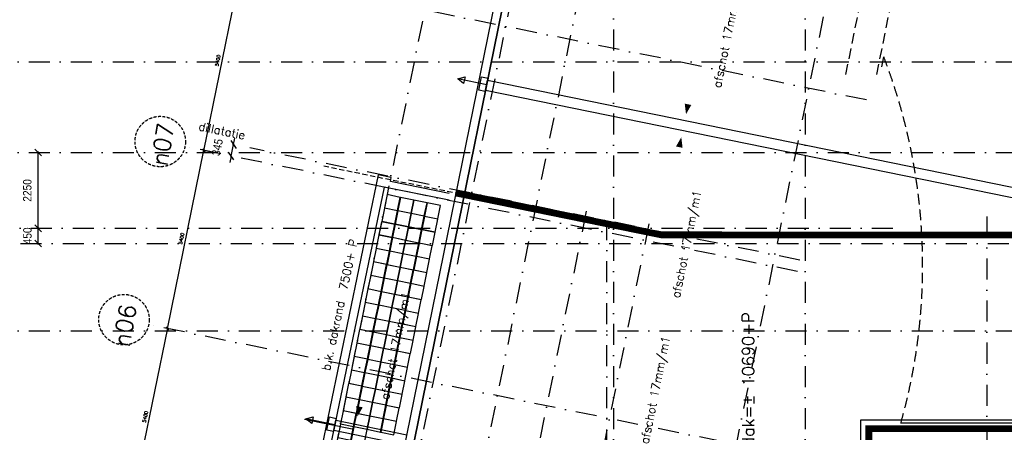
# Model space of a CAD drawing. Extents: x -161991 to 132574, y -998 to 324384.
# Tile 5 of 50: x -122015 to -92744, y 90188 to 102446. Entities that reach past the tile are written whole.
import ezdxf
from ezdxf.enums import TextEntityAlignment as Align

# ---------------------------------------------------------------- set-up
doc = ezdxf.new("R2010")
doc.units = 0
doc.header["$LTSCALE"] = 50
doc.header["$MEASUREMENT"] = 0
doc.header["$PDSIZE"] = -1
for name, pattern in [('DASHDOT', [25, 12.5, -6.25, 0, -6.25]), ('DD1', [2.66667, 1.66667, -0.5, 0, -0.5]), ('HIDDEN', [9.375, 6.25, -3.125])]:
    doc.linetypes.add(name, pattern=pattern)
doc.layers.get('0').update_dxf_attribs({"linetype": 'CONTINUOUS'})
doc.layers.get('DEFPOINTS').update_dxf_attribs({"linetype": 'CONTINUOUS'})
for name, color, linetype in [('_BRANDCOMPART', 6, 'DASHDOT'), ('A--01A1_ACEER', 1, 'CONTINUOUS'), ('A--L21--', 3, 'CONTINUOUS'), ('A--L27-A2-_DAKEN', 2, 'CONTINUOUS'), ('A--L27A010_OPPERVL-DAK2E', 1, 'CONTINUOUS'), ('A--L27A1_DAKEN', 1, 'CONTINUOUS'), ('A--M$1A-_F123-', 1, 'CONTINUOUS'), ('A--T01A-25_TEKST', 2, 'CONTINUOUS'), ('A--T01A-35_TEKST', 3, 'CONTINUOUS'), ('BETONTEGELS', 1, 'CONTINUOUS'), ('STRAMIEN', 1, 'DD1')]:
    doc.layers.add(name, color=color, linetype=linetype)
doc.styles.add('CITYBLEU', font='txt', dxfattribs={"width": 0.9})
doc.styles.add('HIEMSTRA', font='romans.shx')
doc.linetypes.add('ZIGZAG', pattern='A,0.0001,-0.2,[131,ltypeshp.shx,S=0.2,R=0,X=-0.2,Y=0],-0.4,[131,ltypeshp.shx,S=0.2,R=180,X=0.2,Y=0],-0.2', length=0.8001)
doc.dimstyles.get("Standard").update_dxf_attribs({"dimscale": 40, "dimtxt": 2.5, "dimasz": 2, "dimexe": 0.3, "dimexo": 0.3, "dimgap": 2, "dimtad": 1, "dimdec": 0, "dimzin": 0, "dimdsep": 46, "dimtxsty": 'HIEMSTRA', "dimblk1": 'OBLIQUE', "dimblk2": 'OBLIQUE', "dimsah": 1, "dimcen": 0.09, "dimdle": 0.3, "dimclrd": 2, "dimclre": 2, "dimclrt": 3, "dimadec": 0, "dimazin": 0, "dimtfac": 1, "dimtdec": 4, "dimtofl": 0, "dimtmove": 2, "dimatfit": 3, "dimldrblk": 'OBLIQUE', "dimfxl": 0, "dimtvp": 625, "dimtolj": 1, "dimtzin": 0, "dimarcsym": 0})

# ---------------------------------------------------------------- blocks, each defined once
blk = doc.blocks.new('_OBLIQUE')
at = {"color": 0, "linetype": 'ByBlock'}
blk.add_line((-0.5, -0.5), (0.5, 0.5), dxfattribs=at)
blk = doc.blocks.new('*D174')
at = {"color": 2, "linetype": 'ByBlock'}
for p, q in [((-65670, 5169), (-64587, 10484)), ((-64352, 10424), (-64601, 10474)), ((-65430, 5132), (-65679, 5183))]:
    blk.add_line(p, q, dxfattribs=at)
at = {"layer": 'DEFPOINTS', "color": 0, "linetype": 'ByBlock'}
for p in [(-64590, 10472), (-64340, 10421), (-65418, 5130)]:
    blk.add_point(p, dxfattribs=at)
at = {"color": 2, "linetype": 'ByBlock', "xscale": 80, "yscale": 80, "zscale": 80}
for p, rotation in [((-64590, 10472), 78.48629033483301), ((-65667, 5181), 258.486290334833)]:
    blk.add_blockref('_OBLIQUE', p, dxfattribs=dict(at, rotation=rotation))
at = {"color": 3, "linetype": 'ByBlock', "insert": (-65256, 7852), "char_height": 100, "attachment_point": 5, "rotation": 78.4863, "style": 'HIEMSTRA'}
blk.add_mtext('\\A1;5400', dxfattribs=at)
blk = doc.blocks.new('*D175')
at = {"color": 2, "linetype": 'ByBlock'}
for p, q in [((-64592, 10460), (-63509, 15775)), ((-63274, 15715), (-63523, 15766)), ((-64352, 10424), (-64601, 10474))]:
    blk.add_line(p, q, dxfattribs=at)
at = {"layer": 'DEFPOINTS', "color": 0, "linetype": 'ByBlock'}
for p in [(-63512, 15763), (-63262, 15713), (-64340, 10421)]:
    blk.add_point(p, dxfattribs=at)
at = {"color": 2, "linetype": 'ByBlock', "xscale": 80, "yscale": 80, "zscale": 80}
for p, rotation in [((-63512, 15763), 78.48629033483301), ((-64590, 10472), 258.486290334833)]:
    blk.add_blockref('_OBLIQUE', p, dxfattribs=dict(at, rotation=rotation))
at = {"color": 3, "linetype": 'ByBlock', "insert": (-64178, 13144), "char_height": 100, "attachment_point": 5, "rotation": 78.4863, "style": 'HIEMSTRA'}
blk.add_mtext('\\A1;5400', dxfattribs=at)
blk = doc.blocks.new('*D176')
at = {"color": 2, "linetype": 'ByBlock'}
for p, q in [((-63514, 15752), (-62431, 21066)), ((-62196, 21006), (-62446, 21057)), ((-63274, 15715), (-63523, 15766))]:
    blk.add_line(p, q, dxfattribs=at)
at = {"layer": 'DEFPOINTS', "color": 0, "linetype": 'ByBlock'}
for p in [(-62434, 21055), (-62185, 21004), (-63262, 15713)]:
    blk.add_point(p, dxfattribs=at)
at = {"color": 2, "linetype": 'ByBlock', "xscale": 80, "yscale": 80, "zscale": 80}
for p, rotation in [((-62434, 21055), 78.48629033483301), ((-63512, 15763), 258.486290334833)]:
    blk.add_blockref('_OBLIQUE', p, dxfattribs=dict(at, rotation=rotation))
at = {"color": 3, "linetype": 'ByBlock', "insert": (-63100, 18435), "char_height": 100, "attachment_point": 5, "rotation": 78.4863, "style": 'HIEMSTRA'}
blk.add_mtext('\\A1;5400', dxfattribs=at)
blk = doc.blocks.new('HULP0203')
at = {"layer": 'A--L21--', "color": 8, "linetype": 'HIDDEN'}
blk.add_line((32109, 50271), (34995, 64438), dxfattribs=at)
at = {"layer": 'A--L21--', "color": 8}
for p, q in [((32257, 50497), (32317, 50790)), ((37596, 39907), (32824, 39907))]:
    blk.add_line(p, q, dxfattribs=at)
at = {"layer": 'A--L21--', "color": 8, "linetype": 'HIDDEN'}
blk.add_lwpolyline([(31191, 50271), (34034, 64230)], dxfattribs=at)
blk.add_lwpolyline([(32317, 50790, -0.162537), (32824, 39907, -0.162537)], format="xyb", dxfattribs=at)
blk = doc.blocks.new('*D249')
at = {"color": 1, "linetype": 'ByBlock'}
for p, q in [((-62632, 15936), (-62592, 16132)), ((-62701, 15598), (-62632, 15936)), ((-62636, 15937), (-62662, 15942)), ((-62701, 15598), (-62741, 15402)), ((-62705, 15599), (-62731, 15604))]:
    blk.add_line(p, q, dxfattribs=at)
at = {"layer": 'DEFPOINTS', "color": 0, "linetype": 'ByBlock'}
for p in [(-62632, 15936), (-62607, 15931), (-62675, 15593)]:
    blk.add_point(p, dxfattribs=at)
at = {"color": 1, "linetype": 'ByBlock', "xscale": 200, "yscale": 200, "zscale": 200}
for p, rotation in [((-62632, 15936), 258.4862903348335), ((-62701, 15598), 78.48629033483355)]:
    blk.add_blockref('_OBLIQUE', p, dxfattribs=dict(at, rotation=rotation))
at = {"color": 3, "linetype": 'ByBlock', "insert": (-63113, 15858), "char_height": 250, "attachment_point": 5, "rotation": 78.4863, "style": 'CITYBLEU'}
blk.add_mtext('\\A1;345', dxfattribs=at)
blk = doc.blocks.new('*D268')
at = {"color": 1, "linetype": 'ByBlock'}
for p, q in [((-68436, 12970), (-68436, 13480)), ((-68427, 13450), (-68466, 13450)), ((-68427, 13000), (-68466, 13000))]:
    blk.add_line(p, q, dxfattribs=at)
at = {"layer": 'DEFPOINTS', "color": 0, "linetype": 'ByBlock'}
for p in [(-68436, 13450), (-68397, 13450), (-68397, 13000)]:
    blk.add_point(p, dxfattribs=at)
at = {"color": 1, "linetype": 'ByBlock', "xscale": 200, "yscale": 200, "zscale": 200}
for p, rotation in [((-68436, 13450), 90), ((-68436, 13000), 270)]:
    blk.add_blockref('_OBLIQUE', p, dxfattribs=dict(at, rotation=rotation))
at = {"color": 3, "linetype": 'ByBlock', "insert": (-68757, 13225), "char_height": 250, "attachment_point": 5, "rotation": 90, "style": 'CITYBLEU'}
blk.add_mtext('\\A1;450', dxfattribs=at)
blk = doc.blocks.new('*D269')
at = {"color": 1, "linetype": 'ByBlock'}
for p, q in [((-67296, 15700), (-67348, 15700)), ((-67318, 13420), (-67318, 15730)), ((-67296, 13450), (-67348, 13450))]:
    blk.add_line(p, q, dxfattribs=at)
at = {"layer": 'DEFPOINTS', "color": 0, "linetype": 'ByBlock'}
for p in [(-67318, 15700), (-67266, 15700), (-67266, 13450)]:
    blk.add_point(p, dxfattribs=at)
at = {"color": 1, "linetype": 'ByBlock', "xscale": 200, "yscale": 200, "zscale": 200}
for p, rotation in [((-67318, 15700), 90), ((-67318, 13450), 270)]:
    blk.add_blockref('_OBLIQUE', p, dxfattribs=dict(at, rotation=rotation))
at = {"color": 3, "linetype": 'ByBlock', "insert": (-67643, 14575), "char_height": 250, "attachment_point": 5, "rotation": 90, "style": 'CITYBLEU'}
blk.add_mtext('\\A1;2250', dxfattribs=at)
blk = doc.blocks.new('STRAM_000')
at = {"layer": 'STRAMIEN', "color": 40, "linetype": 'DASHDOT'}
for p, q in [((-38386.237, 89008.057), (-62761.807, -30655.13)), ((-46284.011, 72280.565), (-67073.319, -29777.141)), ((-43883.366, 71791.277), (-64672.567, -30265.905)), ((-34868.498, 69954.935), (-55807.4, -32837.155)), ((-43816.151, 17262.186), (-62996.016, 21169.153)), ((-45863.103, 12168.257), (-64073.869, 15877.818)), ((-45794.24, 12506.315), (-62148.915, 15837.787)), ((-69907.483, 13450), (-43022.45, 13450)), ((-46940.956, 6876.922), (-65151.722, 10586.482))]:
    blk.add_line(p, q, dxfattribs=at)
at = {"layer": 'STRAMIEN', "color": 8, "linetype": 'DASHDOT'}
for p, q in [((-51334.938, 28110.192), (-51334.938, -9050)), ((-45634.938, 28110.192), (-45634.938, -9050)), ((-69969.041, 18400), (2000, 18400)), ((-69969.041, 15700), (2000, 15700)), ((-52143.28, 13957.807), (-60650.747, -27806.575)), ((-40234.938, 13803.583), (-40234.938, -10291.459)), ((-50281.514, 13578.563), (-58903.371, -28747.375)), ((-108962.956, 13000), (2000, 13000)), ((-69969.041, 10400), (1959.398, 10400))]:
    blk.add_line(p, q, dxfattribs=at)
at = {"layer": 'STRAMIEN', "color": 8, "linetype": 'HIDDEN', "ltscale": 0.5}
blk.add_lwpolyline([(-19628.191, 24272), (-39039.938, 24272), (-39039.938, 13250), (-49921.043, 13250), (-59976.857, 15298.384)], dxfattribs=at)
at = {"layer": 'STRAMIEN', "color": 40, "linetype": 'DASHDOT'}
blk.add_lwpolyline([(-51533.858, 5601.818), (-51533.858, 13527.506)], dxfattribs=at)
at = {"layer": 'STRAMIEN'}
for centre in [(-64808.777, 16027.52), (-65886.63, 10736.184)]:
    blk.add_circle(centre, 750, dxfattribs=at)
at = {"layer": '_BRANDCOMPART'}
blk.add_blockref('HULP0203', (-75616.985, -32246.858), dxfattribs=at)
at = {"layer": 'STRAMIEN', "color": 3, "style": 'HIEMSTRA'}
for s, p in [('n07', (-64605.924, 15275.489)), ('n06', (-65730.992, 9897.016))]:
    blk.add_text(s, height=500, rotation=80, dxfattribs=at).set_placement(p)
at = {"layer": 'STRAMIEN', "linetype": 'DASHDOT', "style": 'HIEMSTRA'}
blk.add_text('dillatatie', height=250, rotation=348.4862903, dxfattribs=at).set_placement((-63685.738, 16364.657))
at = {"layer": 'A--M$1A-_F123-', "linetype": 'Continuous'}
for p1, p2, distance, picture, middle in [((-63262.413, 15712.523), (-62184.56, 21003.858), 254.373, '*D176', (-63100.124, 18434.912)), ((-62675.495, 15592.967), (-62606.632, 15931.024), 26.206, '*D249', (-63112.586, 15858.046)), ((-64340.266, 10421.187), (-63262.413, 15712.523), 254.373, '*D175', (-64177.977, 13143.577)), ((-65418.119, 5129.852), (-64340.266, 10421.187), 254.373, '*D174', (-65255.83, 7852.241))]:
    dim = blk.add_aligned_dim(p1=p1, p2=p2, distance=distance, dimstyle='Standard', dxfattribs=at)
    dim.commit()
    dim.dimension.update_dxf_attribs({"geometry": picture, "text_midpoint": middle})
dim = blk.add_linear_dim(base=(-68435.958, 15700), p1=(-68384.546, 13450), p2=(-68384.546, 15700), angle=90, dimstyle='Standard', dxfattribs=at)
dim.commit()
dim.dimension.update_dxf_attribs({"geometry": '*D269', "text_midpoint": (-68760.958, 14575), "insert": (-1118.222, 0)})
dim = blk.add_linear_dim(base=(-68435.958, 13450), p1=(-68397.399, 13000), p2=(-68397.399, 13450), angle=90, dimstyle='Standard', dxfattribs=at)
dim.commit()
dim.dimension.update_dxf_attribs({"geometry": '*D268', "text_midpoint": (-68757.286, 13225), "dimtype": 160})

msp = doc.modelspace()

# ---------------------------------------------------------------- linework, layer by layer
at = {"layer": 'A--01A1_ACEER'}
for p, q in [((-108163.7, 100352.3), (-108103.9, 100646.3)), ((-113552.1, 90581.2), (-112080.4, 90281.4)), ((-112679.4, 90250.4), (-112619.6, 90544.3))]:
    msp.add_line(p, q, dxfattribs=at)
at = {"layer": 'A--01A1_ACEER', "linetype": 'ZIGZAG', "const_width": 200}
for points in [[(-96770.6, 82311.9), (-96770.6, 90299.1), (-91617.7, 90299.1), (-91617.7, 107206), (-78345.7, 107206)], [(-90078.7, 96047.6), (-102948.8, 96055), (-109042.6, 97296.3)]]:
    msp.add_lwpolyline(points, dxfattribs=at)
at = {"layer": 'A--L21--'}
msp.add_lwpolyline([(-90078.7, 114440.6), (-90078.7, 90299.1), (-96770.6, 90299.1), (-96770.6, 82274.8), (-98260.5, 74961.1, -0.0117907), (-98401.2, 74354.8, -0.0117907)], format="xyb", dxfattribs=at)
msp.add_lwpolyline([(-103942.5, 75483.6), (-104734.5, 71595.4), (-113896.5, 73461.8), (-106891.4, 107850.9), (-106499.4, 107771.1), (-106519.4, 107673.1), (-105049.4, 107373.7), (-104176, 111681.6)], dxfattribs=at)
at = {"layer": 'A--L27-A2-_DAKEN'}
for p, q in [((-108131.1, 100508.9), (-108992.2, 100690.3)), ((-112646.8, 90406.9), (-113508, 90588.4))]:
    msp.add_line(p, q, dxfattribs=at)
for points in [[(-108992.2, 100690.3), (-108992.2, 100690.3), (-108775.9, 100746.9), (-108817.2, 100551.2)], [(-108368.1, 100354.4), (-108285.6, 100745.8), (-108089.9, 100704.6), (-108172.4, 100313.2)], [(-113508, 90588.4), (-113508, 90588.4), (-113291.6, 90645), (-113332.9, 90449.3)], [(-112883.8, 90252.5), (-112801.3, 90643.9), (-112605.6, 90602.6), (-112688.1, 90211.2)]]:
    msp.add_lwpolyline(points, close=True, dxfattribs=at)
at = {"layer": 'A--L27A010_OPPERVL-DAK2E'}
for points in [[(-104854.1, 107078.8), (-104854.1, 107078.8), (-106716.3, 107458.1), (-113601.6, 73656.8), (-104929.6, 71890.3), (-104137.6, 75778.4)], [(-88267.4, 90299.1), (-90078.7, 90299.1), (-90078.7, 90299.1), (-96770.6, 90299.1), (-96770.6, 82274.8), (-88267.4, 82274.8)]]:
    msp.add_lwpolyline(points, dxfattribs=at)
at = {"layer": 'A--L27A1_DAKEN'}
for p, q in [((-108103.9, 100646.3), (-90328.7, 97025.4)), ((-108163.7, 100352.3), (-90328.7, 96719.3)), ((-111359.3, 97840.2), (-117231.3, 69516.1)), ((-110967.4, 97760.4), (-111359.3, 97840.2)), ((-111182.3, 97475.2), (-116986.5, 69465.4)), ((-109248.5, 97081.3), (-111182.3, 97475.2)), ((-110992.6, 97636.6), (-110967.4, 97760.4)), ((-109248.5, 97281.3), (-110992.6, 97636.6)), ((-112618.6, 90544.1), (-110504.5, 90113.5)), ((-112679.4, 90250.4), (-110564.4, 89819.5))]:
    msp.add_line(p, q, dxfattribs=at)
for points in [[(-90328.7, 114372.5), (-90328.7, 90549.1), (-97020.6, 90549.1), (-97020.6, 82274.8)], [(-98586.3, 74647.6), (-104137.6, 75778.4), (-104929.6, 71890.3), (-113601.6, 73656.8), (-106716.3, 107458.1), (-104854.1, 107078.8), (-103931, 111631.7)]]:
    msp.add_lwpolyline(points, dxfattribs=at)
for points in [[(-101218.6, 104490, 0, 0, 0), (-102206.3, 99639.6, 0, 200, 0), (-102146.4, 99933.5, 0, 0, 0)], [(-103334.4, 94103.3, 0, 0, 0), (-102346.7, 98953.8, 0, 200, 0), (-102406.5, 98659.8, 0, 0, 0)], [(-110986.2, 95507.3, 0, 0, 0), (-111974, 90656.9, 0, 200, 0), (-111914.1, 90950.9, 0, 0, 0)], [(-103374.3, 93907.3, 0, 0, 0), (-104362, 89056.9, 0, 200, 0), (-104302.1, 89350.9, 0, 0, 0)]]:
    msp.add_lwpolyline(points, format="xyseb", dxfattribs=at)
at = {"layer": 'BETONTEGELS'}
for points in [[(-110700.1, 97168.7), (-111092.1, 97248.5), (-111171.9, 96856.6), (-110780, 96776.7)], [(-110298.4, 97086.8), (-110690.3, 97166.7), (-110770.2, 96774.7), (-110378.2, 96694.9)], [(-109906.4, 97007), (-110298.4, 97086.8), (-110378.2, 96694.9), (-109986.3, 96615)], [(-109504.7, 96925.2), (-109896.6, 97005), (-109976.5, 96613), (-109584.5, 96533.2)], [(-110782, 96766.9), (-111173.9, 96846.8), (-111253.8, 96454.8), (-110861.8, 96375)], [(-110380.2, 96685.1), (-110772.2, 96764.9), (-110852, 96373), (-110460.1, 96293.1)], [(-109988.3, 96605.2), (-110380.2, 96685.1), (-110460.1, 96293.1), (-110068.1, 96213.3)], [(-109586.5, 96523.4), (-109978.5, 96603.2), (-110058.3, 96211.3), (-109666.4, 96131.5)], [(-110863.8, 96365.2), (-111255.8, 96445), (-111335.6, 96053.1), (-110943.7, 95973.2)], [(-110861.8, 96375), (-111253.8, 96454.8), (-111333.6, 96062.9), (-110941.7, 95983)], [(-110460.1, 96293.1), (-110852, 96373), (-110931.9, 95981), (-110539.9, 95901.2)], [(-110943.7, 95973.2), (-111335.6, 96053.1), (-111415.4, 95661.1), (-111023.5, 95581.3)], [(-110068.1, 96213.3), (-110460.1, 96293.1), (-110539.9, 95901.2), (-110148, 95821.3)], [(-109666.4, 96131.5), (-110058.3, 96211.3), (-110138.2, 95819.3), (-109746.2, 95739.5)], [(-110541.9, 95891.4), (-110933.9, 95971.2), (-111013.7, 95579.3), (-110621.7, 95499.4)], [(-110150, 95811.5), (-110541.9, 95891.4), (-110621.7, 95499.4), (-110229.8, 95419.6)], [(-109748.2, 95729.7), (-110140.2, 95809.5), (-110220, 95417.6), (-109828, 95337.8)], [(-111025.5, 95571.5), (-111417.4, 95651.3), (-111497.3, 95259.4), (-111105.3, 95179.5)], [(-110623.7, 95489.6), (-111015.7, 95569.5), (-111095.5, 95177.5), (-110703.6, 95097.7)], [(-110231.8, 95409.8), (-110623.7, 95489.6), (-110703.6, 95097.7), (-110311.6, 95017.8)], [(-111107.3, 95169.7), (-111499.3, 95249.6), (-111579.1, 94857.6), (-111187.2, 94777.8)], [(-110705.6, 95087.9), (-111097.5, 95167.7), (-111177.4, 94775.8), (-110785.4, 94695.9)], [(-109830, 95328), (-110222, 95407.8), (-110301.8, 95015.8), (-109909.9, 94936)], [(-111189.2, 94768), (-111581.1, 94847.8), (-111661, 94455.9), (-111269, 94376)], [(-110313.6, 95008), (-110705.6, 95087.9), (-110785.4, 94695.9), (-110393.5, 94616.1)], [(-109911.9, 94926.2), (-110303.8, 95006), (-110383.7, 94614.1), (-109991.7, 94534.3)], [(-110787.4, 94686.1), (-111179.4, 94766), (-111259.2, 94374), (-110867.3, 94294.2)], [(-110395.5, 94606.3), (-110787.4, 94686.1), (-110867.3, 94294.2), (-110475.3, 94214.3)], [(-109993.7, 94524.5), (-110385.7, 94604.3), (-110465.5, 94212.3), (-110073.6, 94132.5)], [(-111271, 94366.2), (-111663, 94446.1), (-111742.8, 94054.1), (-111350.8, 93974.3)], [(-110869.3, 94284.4), (-111261.2, 94364.2), (-111341, 93972.3), (-110949.1, 93892.4)], [(-110477.3, 94204.5), (-110869.3, 94284.4), (-110949.1, 93892.4), (-110557.1, 93812.6)], [(-111352.8, 93964.5), (-111744.8, 94044.3), (-111824.6, 93652.4), (-111432.7, 93572.5)], [(-110951.1, 93882.6), (-111343, 93962.5), (-111422.9, 93570.5), (-111030.9, 93490.7)], [(-110075.5, 94122.7), (-110467.5, 94202.5), (-110547.3, 93810.6), (-110155.4, 93730.8)], [(-110559.1, 93802.8), (-110951.1, 93882.6), (-111030.9, 93490.7), (-110639, 93410.8)], [(-110157.4, 93721), (-110549.3, 93800.8), (-110629.2, 93408.8), (-110237.2, 93329)], [(-111434.7, 93562.7), (-111826.6, 93642.6), (-111906.5, 93250.6), (-111514.5, 93170.8)], [(-111032.9, 93480.9), (-111424.9, 93560.7), (-111504.7, 93168.8), (-111112.8, 93088.9)], [(-110641, 93401), (-111032.9, 93480.9), (-111112.8, 93088.9), (-110720.8, 93009.1)], [(-110239.2, 93319.2), (-110631.2, 93399), (-110711, 93007.1), (-110319.1, 92927.3)], [(-111516.5, 93161), (-111908.5, 93240.8), (-111988.3, 92848.9), (-111596.4, 92769)], [(-111114.8, 93079.1), (-111506.7, 93159), (-111586.6, 92767), (-111194.6, 92687.2)], [(-111598.3, 92759.2), (-111990.3, 92839.1), (-112070.1, 92447.1), (-111678.2, 92367.3)], [(-110722.8, 92999.3), (-111114.8, 93079.1), (-111194.6, 92687.2), (-110802.7, 92607.3)], [(-110321.1, 92917.5), (-110713, 92997.3), (-110792.9, 92605.3), (-110400.9, 92525.5)], [(-111196.6, 92677.4), (-111588.5, 92757.2), (-111668.4, 92365.3), (-111276.4, 92285.4)], [(-110804.6, 92597.5), (-111196.6, 92677.4), (-111276.4, 92285.4), (-110884.5, 92205.6)], [(-110402.9, 92515.7), (-110794.8, 92595.5), (-110874.7, 92203.6), (-110482.7, 92123.8)], [(-111680.2, 92357.5), (-112072.1, 92437.3), (-112152, 92045.4), (-111760, 91965.5)], [(-111278.4, 92275.6), (-111670.4, 92355.5), (-111750.2, 91963.5), (-111358.3, 91883.7)], [(-110886.5, 92195.8), (-111278.4, 92275.6), (-111358.3, 91883.7), (-110966.3, 91803.8)], [(-111762, 91955.7), (-112154, 92035.6), (-112233.8, 91643.6), (-111841.9, 91563.8)], [(-111360.3, 91873.9), (-111752.2, 91953.7), (-111832.1, 91561.8), (-111440.1, 91481.9)], [(-110484.7, 92114), (-110876.7, 92193.8), (-110956.5, 91801.8), (-110564.6, 91722)], [(-111843.9, 91554), (-112235.8, 91633.8), (-112315.7, 91241.9), (-111923.7, 91162)], [(-110968.3, 91794), (-111360.3, 91873.9), (-111440.1, 91481.9), (-111048.2, 91402.1)], [(-110566.6, 91712.2), (-110958.5, 91792), (-111038.4, 91400.1), (-110646.4, 91320.3)], [(-111442.1, 91472.1), (-111834.1, 91552), (-111913.9, 91160), (-111521.9, 91080.2)], [(-111050.2, 91392.3), (-111442.1, 91472.1), (-111521.9, 91080.2), (-111130, 91000.3)], [(-110648.4, 91310.5), (-111040.4, 91390.3), (-111120.2, 90998.3), (-110728.2, 90918.5)], [(-111925.7, 91152.2), (-112317.6, 91232.1), (-112397.5, 90840.1), (-112005.5, 90760.3)], [(-111523.9, 91070.4), (-111915.9, 91150.2), (-111995.7, 90758.3), (-111603.8, 90678.4)], [(-111132, 90990.5), (-111523.9, 91070.4), (-111603.8, 90678.4), (-111211.8, 90598.6)], [(-112007.5, 90750.5), (-112399.5, 90830.3), (-112479.3, 90438.4), (-112087.4, 90358.5)], [(-111605.8, 90668.6), (-111997.7, 90748.5), (-112077.6, 90356.5), (-111685.6, 90276.7)], [(-110730.2, 90908.7), (-111122.2, 90988.5), (-111202, 90596.6), (-110810.1, 90516.8)], [(-111213.8, 90588.8), (-111605.8, 90668.6), (-111685.6, 90276.7), (-111293.7, 90196.8)], [(-110812.1, 90507), (-111204, 90586.8), (-111283.9, 90194.8), (-110891.9, 90115)], [(-112089.4, 90348.7), (-112481.3, 90428.6), (-112561.2, 90036.6), (-112169.2, 89956.8)], [(-111687.6, 90266.9), (-112079.6, 90346.7), (-112159.4, 89954.8), (-111767.5, 89874.9)]]:
    msp.add_lwpolyline(points, close=True, dxfattribs=at)

# ---------------------------------------------------------------- block references
msp.add_blockref('STRAM_000', (-53027.8, 82799))

# ---------------------------------------------------------------- texts
at = {"layer": 'A--T01A-25_TEKST', "style": 'HIEMSTRA'}
for s, rotation, p in [('afschot 17mm/m1', 78.48629, (-100521, 103597.4)), ('b.k. dakrand  7500+ P', 77.87909, (-111959.6, 95896.4)), ('afschot 17mm/m1', 78.48629, (-110396.7, 94330.1)), ('afschot 17mm/m1', 78.48629, (-102676.7, 93014.7))]:
    msp.add_text(s, height=250, rotation=rotation, dxfattribs=at).set_placement(p, align=Align.RIGHT)
msp.add_text('afschot 17mm/m1', height=250, rotation=78.48629, dxfattribs=at).set_placement((-102397.9, 94159.8))
at = {"layer": 'A--T01A-35_TEKST', "style": 'HIEMSTRA'}
msp.add_text('b.k. dak=%%P 10690+P', height=350, rotation=90, dxfattribs=at).set_placement((-100182.5, 88688.7))

doc.saveas('drawing.dxf')
